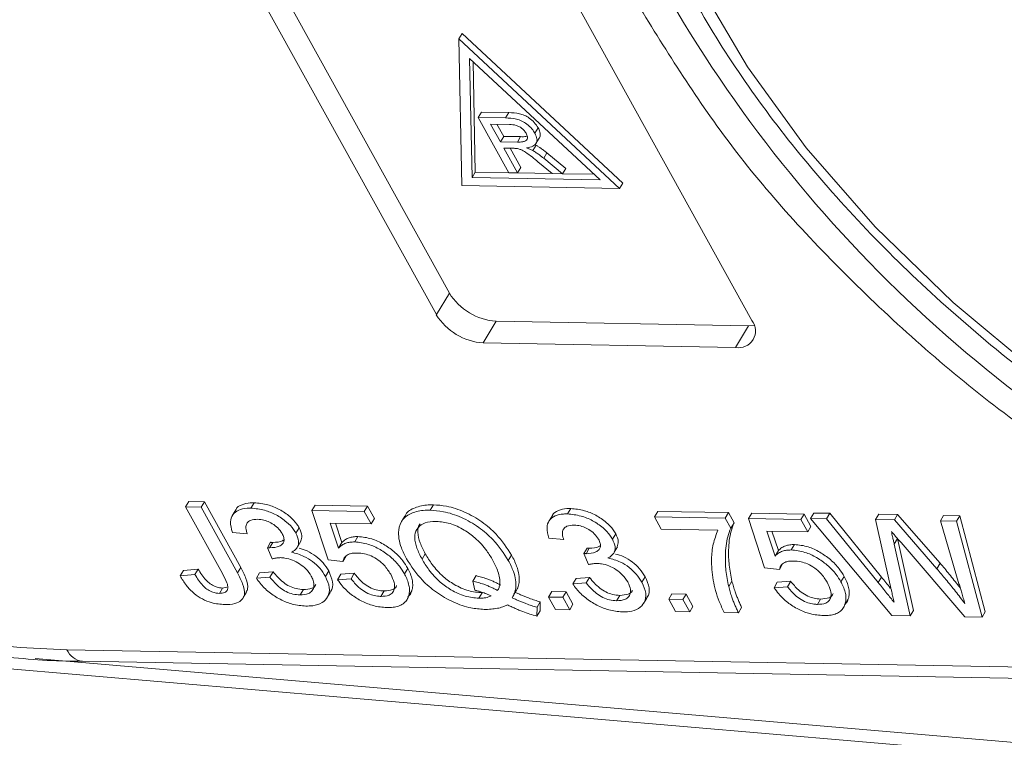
# Model space of a CAD drawing. Header units: millimetres. Extents: x 8853 to 11418, y 45 to 1005.
# Tile 103 of 256: x 9610 to 9632, y 761 to 777. Entities that reach past the tile are written whole.
import ezdxf

# ---------------------------------------------------------------- set-up
doc = ezdxf.new("R2010")
doc.units = ezdxf.units.MM

msp = doc.modelspace()

# ---------------------------------------------------------------- linework, layer by layer
at = {"color": 7, "linetype": 'Continuous', "lineweight": 15}
for p, q in [((9611.427, 785.105), (9619.281, 770.906)), ((9618.99, 770.423), (9611.136, 784.622)), ((9618.189, 784.492), (9626.043, 770.293)), ((9619.491, 776.585), (9619.564, 776.706)), ((9623.157, 773.364), (9619.564, 776.706)), ((9623.085, 773.243), (9619.491, 776.585)), ((9619.491, 776.585), (9619.558, 773.308)), ((9619.733, 776.147), (9622.65, 773.435)), ((9619.788, 773.487), (9619.733, 776.147)), ((9619.861, 773.608), (9619.81, 776.076)), ((9619.925, 774.829), (9619.998, 774.95)), ((9620.61, 774.939), (9619.998, 774.95)), ((9620.537, 774.818), (9620.61, 774.939)), ((9620.608, 773.594), (9619.925, 774.829)), ((9619.925, 774.829), (9620.537, 774.818)), ((9620.203, 774.683), (9620.623, 774.675)), ((9620.422, 774.287), (9620.203, 774.683)), ((9620.495, 774.408), (9620.344, 774.68)), ((9621.194, 774.476), (9621.267, 774.597)), ((9620.422, 774.287), (9620.495, 774.408)), ((9620.8, 774.28), (9620.422, 774.287)), ((9620.872, 774.401), (9620.495, 774.408)), ((9620.872, 774.401), (9620.8, 774.28)), ((9621.217, 774.248), (9621.29, 774.368)), ((9620.704, 774.141), (9620.501, 774.145)), ((9620.807, 773.591), (9620.501, 774.145)), ((9620.88, 773.711), (9620.642, 774.142)), ((9621.147, 774.088), (9621.22, 774.209)), ((9621.389, 773.917), (9621.462, 774.038)), ((9621.882, 773.693), (9621.462, 774.038)), ((9621.581, 773.576), (9621.261, 773.84)), ((9621.389, 773.917), (9621.809, 773.572)), ((9619.788, 773.487), (9619.861, 773.608)), ((9620.608, 773.594), (9619.861, 773.608)), ((9620.608, 773.594), (9620.807, 773.591)), ((9620.807, 773.591), (9620.88, 773.711)), ((9621.581, 773.576), (9620.807, 773.591)), ((9621.809, 773.572), (9621.882, 773.693)), ((9622.65, 773.435), (9619.788, 773.487)), ((9621.809, 773.572), (9621.581, 773.576)), ((9622.516, 773.559), (9621.809, 773.572)), ((9619.558, 773.308), (9623.085, 773.243)), ((9623.157, 773.364), (9623.085, 773.243)), ((9619.281, 770.906), (9618.99, 770.423)), ((9620.327, 770.276), (9620.036, 769.792)), ((9620.327, 770.276), (9625.97, 770.172)), ((9625.97, 770.172), (9625.679, 769.689)), ((9625.97, 770.172), (9626.093, 770.18)), ((9625.679, 769.689), (9620.036, 769.792)), ((9613.457, 766.246), (9613.384, 766.126)), ((9614.206, 764.64), (9613.384, 766.126)), ((9613.384, 766.126), (9613.732, 766.119)), ((9613.457, 766.246), (9613.805, 766.24)), ((9613.805, 766.24), (9613.732, 766.119)), ((9613.732, 766.119), (9614.543, 764.653)), ((9613.805, 766.24), (9614.616, 764.774)), ((9614.919, 766.22), (9614.846, 766.099)), ((9616.281, 766.167), (9616.208, 766.046)), ((9616.281, 766.167), (9617.452, 766.146)), ((9617.452, 766.146), (9617.379, 766.025)), ((9617.452, 766.146), (9617.605, 765.869)), ((9618.923, 766.174), (9618.85, 766.053)), ((9614.508, 766.064), (9614.436, 765.943)), ((9616.568, 764.943), (9616.208, 766.046)), ((9616.208, 766.046), (9617.379, 766.025)), ((9617.379, 766.025), (9617.533, 765.748)), ((9618.286, 765.923), (9618.213, 765.802)), ((9621.583, 765.934), (9621.51, 765.814)), ((9621.993, 766.09), (9621.92, 765.969)), ((9623.937, 766.027), (9623.864, 765.906)), ((9623.864, 765.906), (9625.447, 765.877)), ((9624.018, 765.629), (9623.864, 765.906)), ((9623.937, 766.027), (9625.52, 765.998)), ((9625.52, 765.998), (9625.447, 765.877)), ((9625.52, 765.998), (9625.644, 765.774)), ((9626.038, 765.988), (9625.965, 765.867)), ((9626.038, 765.988), (9627.209, 765.967)), ((9627.209, 765.967), (9627.136, 765.846)), ((9627.209, 765.967), (9627.362, 765.69)), ((9627.427, 765.99), (9627.355, 765.869)), ((9627.427, 765.99), (9627.787, 765.984)), ((9627.787, 765.984), (9627.714, 765.863)), ((9627.787, 765.984), (9628.939, 764.556)), ((9628.881, 765.964), (9628.808, 765.843)), ((9628.881, 765.964), (9629.3, 765.956)), ((9629.3, 765.956), (9629.227, 765.835)), ((9629.3, 765.956), (9630.251, 764.867)), ((9630.328, 765.937), (9630.255, 765.816)), ((9630.328, 765.937), (9630.687, 765.93)), ((9630.687, 765.93), (9630.614, 765.81)), ((9630.687, 765.93), (9631.26, 763.781)), ((9617.533, 765.748), (9616.62, 765.765)), ((9616.62, 765.765), (9616.804, 765.207)), ((9616.734, 765.763), (9616.877, 765.328)), ((9617.605, 765.869), (9617.533, 765.748)), ((9625.447, 765.877), (9625.571, 765.653)), ((9625.644, 765.774), (9625.571, 765.653)), ((9626.325, 764.764), (9625.965, 765.867)), ((9625.965, 765.867), (9627.136, 765.846)), ((9627.136, 765.846), (9627.29, 765.569)), ((9627.362, 765.69), (9627.29, 765.569)), ((9629.171, 763.697), (9627.355, 765.869)), ((9627.355, 765.869), (9627.714, 765.863)), ((9627.714, 765.863), (9628.866, 764.435)), ((9629.136, 764.377), (9628.808, 765.843)), ((9628.808, 765.843), (9629.227, 765.835)), ((9629.227, 765.835), (9630.178, 764.746)), ((9630.672, 764.41), (9630.255, 765.816)), ((9630.255, 765.816), (9630.614, 765.81)), ((9630.614, 765.81), (9631.187, 763.66)), ((9614.762, 765.524), (9614.43, 765.558)), ((9615.925, 765.657), (9615.852, 765.537)), ((9617.237, 765.464), (9617.165, 765.343)), ((9622.999, 765.528), (9622.926, 765.407)), ((9625.284, 765.606), (9624.018, 765.629)), ((9627.29, 765.569), (9626.377, 765.586)), ((9626.377, 765.586), (9626.561, 765.028)), ((9626.491, 765.584), (9626.634, 765.149)), ((9615.286, 765.335), (9615.214, 765.215)), ((9615.334, 765.332), (9615.261, 765.211)), ((9615.89, 765.242), (9615.963, 765.363)), ((9616.877, 765.328), (9616.804, 765.207)), ((9621.836, 765.395), (9621.505, 765.428)), ((9622.964, 765.112), (9623.037, 765.233)), ((9626.994, 765.285), (9626.921, 765.164)), ((9629.296, 765.417), (9629.224, 765.296)), ((9629.224, 765.296), (9629.583, 763.69)), ((9629.296, 765.421), (9629.296, 765.417)), ((9629.296, 765.417), (9629.656, 763.81)), ((9630.805, 763.667), (9629.376, 765.328)), ((9615.319, 764.966), (9615.214, 765.215)), ((9616.973, 765.03), (9616.9, 764.909)), ((9618.67, 764.959), (9618.743, 765.08)), ((9620.598, 764.929), (9620.671, 765.049)), ((9622.361, 765.206), (9622.288, 765.085)), ((9622.393, 764.836), (9622.288, 765.085)), ((9622.408, 765.202), (9622.335, 765.081)), ((9626.634, 765.149), (9626.561, 765.028)), ((9616.9, 764.909), (9616.568, 764.943)), ((9626.73, 764.851), (9626.657, 764.73)), ((9630.251, 764.867), (9630.178, 764.746)), ((9613.337, 764.707), (9613.264, 764.586)), ((9613.264, 764.586), (9613.594, 764.614)), ((9613.337, 764.707), (9613.666, 764.734)), ((9613.666, 764.734), (9613.594, 764.614)), ((9614.616, 764.774), (9614.543, 764.653)), ((9615.038, 764.654), (9614.966, 764.534)), ((9615.038, 764.654), (9615.34, 764.676)), ((9615.34, 764.676), (9615.267, 764.555)), ((9616.583, 764.694), (9616.51, 764.573)), ((9616.854, 764.621), (9616.782, 764.5)), ((9616.854, 764.621), (9617.156, 764.643)), ((9617.156, 764.643), (9617.083, 764.522)), ((9618.349, 764.751), (9618.276, 764.631)), ((9619.807, 764.469), (9619.88, 764.59)), ((9623.657, 764.564), (9623.584, 764.443)), ((9626.657, 764.73), (9626.325, 764.764)), ((9628.106, 764.572), (9628.033, 764.452)), ((9614.966, 764.534), (9615.267, 764.555)), ((9616.782, 764.5), (9617.083, 764.522)), ((9619.807, 764.469), (9619.847, 764.264)), ((9622.113, 764.525), (9622.04, 764.404)), ((9622.04, 764.404), (9622.341, 764.426)), ((9622.113, 764.525), (9622.414, 764.547)), ((9622.414, 764.547), (9622.341, 764.426)), ((9625.598, 764.466), (9625.525, 764.345)), ((9626.611, 764.442), (9626.538, 764.321)), ((9626.611, 764.442), (9626.912, 764.464)), ((9626.912, 764.464), (9626.84, 764.343)), ((9628.939, 764.556), (9628.866, 764.435)), ((9614.212, 764.313), (9614.139, 764.192)), ((9614.212, 764.313), (9614.303, 764.329)), ((9614.674, 764.098), (9614.747, 764.219)), ((9616.017, 764.28), (9615.944, 764.159)), ((9616.544, 764.095), (9616.617, 764.215)), ((9617.823, 764.247), (9617.75, 764.126)), ((9618.44, 764.248), (9618.367, 764.128)), ((9619.939, 764.086), (9620.012, 764.207)), ((9620.711, 764.144), (9620.784, 764.264)), ((9621.573, 764.233), (9621.5, 764.112)), ((9621.573, 764.233), (9621.889, 764.227)), ((9621.889, 764.227), (9621.817, 764.106)), ((9621.889, 764.227), (9622.043, 763.95)), ((9623.091, 764.15), (9623.018, 764.029)), ((9624.255, 764.184), (9624.183, 764.063)), ((9624.255, 764.184), (9624.572, 764.178)), ((9624.572, 764.178), (9624.499, 764.057)), ((9624.572, 764.178), (9624.725, 763.901)), ((9626.538, 764.321), (9626.84, 764.343)), ((9618.287, 763.995), (9618.296, 764.01)), ((9621.312, 764.003), (9621.24, 763.882)), ((9621.312, 764.003), (9621.308, 763.807)), ((9621.5, 764.112), (9621.817, 764.106)), ((9621.653, 763.835), (9621.5, 764.112)), ((9621.817, 764.106), (9621.97, 763.829)), ((9621.97, 763.829), (9622.043, 763.95)), ((9623.618, 763.965), (9623.691, 764.086)), ((9624.183, 764.063), (9624.499, 764.057)), ((9624.336, 763.786), (9624.183, 764.063)), ((9624.499, 764.057), (9624.652, 763.78)), ((9627.579, 764.068), (9627.507, 763.947)), ((9628.197, 764.069), (9628.124, 763.949)), ((9621.24, 763.882), (9621.235, 763.686)), ((9621.308, 763.807), (9621.235, 763.686)), ((9621.97, 763.829), (9621.653, 763.835)), ((9624.652, 763.78), (9624.336, 763.786)), ((9624.652, 763.78), (9624.725, 763.901)), ((9625.74, 763.76), (9625.424, 763.766)), ((9625.813, 763.881), (9625.74, 763.76)), ((9628.043, 763.816), (9628.053, 763.831)), ((9629.583, 763.69), (9629.171, 763.697)), ((9629.583, 763.69), (9629.656, 763.81)), ((9631.26, 763.781), (9631.187, 763.66)), ((9631.187, 763.66), (9630.805, 763.667)), ((9603.439, 763.026), (9632.527, 760.529)), ((9639.602, 762.406), (9610.732, 762.935)), ((9632.884, 760.776), (9610.026, 762.738)), ((9611.08, 762.676), (9639.616, 762.152))]:
    msp.add_line(p, q, dxfattribs=at)
at = {"color": 7, "linetype": 'Continuous', "lineweight": 15, "flags": 128}
msp.add_lwpolyline([(9632.792, 791.834), (9630.85, 791.646), (9629.078, 791.236), (9627.501, 790.611), (9626.145, 789.78), (9625.03, 788.756), (9624.172, 787.554), (9623.584, 786.193), (9623.277, 784.693), (9623.253, 783.077), (9623.513, 781.37), (9624.055, 779.596), (9624.868, 777.784), (9625.942, 775.96), (9627.259, 774.153), (9628.8, 772.389), (9630.542, 770.695), (9632.457, 769.097)], dxfattribs=at)
at = {"color": 7, "linetype": 'Continuous', "lineweight": 15}
for centre, radius, start, end in [((9650.337, 792.663), 30.225, 205.6723, 241.6098), ((9620.412, 771.601), 1.328, 211.5519, 266.3409), ((9620.121, 771.117), 1.328, 211.5519, 266.3409), ((9625.746, 770.06), 0.377, 259.7431, 38.1605), ((9611.135, 763.113), 0.441, 203.7811, 262.7995)]:
    msp.add_arc(centre, radius, start, end, dxfattribs=at)
for points, knots in [([(9623.93, 788.792), (9623.876, 788.716), (9623.54, 788.244), (9623.151, 787.236), (9622.786, 785.79), (9622.689, 784.234), (9622.834, 782.6), (9623.231, 780.9), (9623.872, 779.156), (9624.751, 777.391), (9625.856, 775.631), (9627.17, 773.897), (9628.675, 772.212), (9630.353, 770.597), (9632.18, 769.071), (9634.135, 767.652), (9636.193, 766.357), (9638.328, 765.204), (9640.514, 764.205), (9642.724, 763.374), (9644.931, 762.721), (9647.108, 762.259), (9648.996, 762.011), (9650.126, 761.968), (9650.578, 761.951)], [0, 0, 0, 0, 0.008906, 0.055402, 0.101891, 0.148673, 0.19594, 0.243692, 0.291801, 0.340107, 0.388486, 0.436852, 0.485177, 0.533459, 0.581703, 0.629921, 0.678125, 0.72633, 0.774547, 0.82279, 0.871074, 0.919413, 0.967818, 1, 1, 1, 1]), ([(9635.298, 765.796), (9634.145, 766.526), (9631.688, 768.082), (9628.41, 770.941), (9625.502, 774.103), (9624.153, 776.287), (9623.485, 777.368)], [0, 0, 0, 0, 0.228915, 0.487687, 0.746459, 1, 1, 1, 1]), ([(9621.267, 774.597), (9621.24, 774.639), (9621.189, 774.717), (9621.076, 774.814), (9620.96, 774.882), (9620.799, 774.932), (9620.688, 774.936), (9620.61, 774.939)], [0, 0, 0, 0, 0.205141, 0.383084, 0.526621, 0.670195, 1, 1, 1, 1]), ([(9620.537, 774.818), (9620.616, 774.815), (9620.732, 774.811), (9620.902, 774.756), (9621.024, 774.678), (9621.128, 774.581), (9621.173, 774.509), (9621.194, 774.476)], [0, 0, 0, 0, 0.336384, 0.490534, 0.645438, 0.837553, 1, 1, 1, 1]), ([(9620.623, 774.675), (9620.673, 774.672), (9620.746, 774.667), (9620.851, 774.623), (9620.919, 774.575), (9620.969, 774.524), (9620.989, 774.49), (9620.998, 774.476)], [0, 0, 0, 0, 0.363897, 0.534205, 0.704468, 0.879693, 1, 1, 1, 1]), ([(9620.998, 774.476), (9621.009, 774.449), (9621.03, 774.401), (9621.023, 774.341), (9620.987, 774.301), (9620.908, 774.281), (9620.841, 774.28), (9620.8, 774.28)], [0, 0, 0, 0, 0.210178, 0.371226, 0.533565, 0.714898, 1, 1, 1, 1]), ([(9621.194, 774.476), (9621.213, 774.434), (9621.248, 774.358), (9621.234, 774.262), (9621.171, 774.19), (9621.082, 774.162), (9621.018, 774.153), (9621.004, 774.151)], [0, 0, 0, 0, 0.243042, 0.443531, 0.644482, 0.917379, 1, 1, 1, 1]), ([(9621.289, 774.369), (9621.29, 774.37), (9621.312, 774.39), (9621.316, 774.455), (9621.3, 774.533), (9621.275, 774.582), (9621.267, 774.597)], [0, 0, 0, 0, 0.024011, 0.421753, 0.827878, 1, 1, 1, 1]), ([(9621.018, 774.415), (9621.01, 774.412), (9620.969, 774.398), (9620.915, 774.4), (9620.872, 774.401)], [0, 0, 0, 0, 0.202159, 1, 1, 1, 1]), ([(9620.806, 774.133), (9620.801, 774.134), (9620.792, 774.136), (9620.779, 774.137), (9620.767, 774.138), (9620.75, 774.139), (9620.729, 774.14), (9620.712, 774.141), (9620.704, 774.141)], [0, 0, 0, 0, 0.125153, 0.250477, 0.375646, 0.500866, 0.750267, 1, 1, 1, 1]), ([(9621.261, 773.84), (9621.217, 773.876), (9621.127, 773.949), (9621.003, 774.044), (9620.89, 774.11), (9620.83, 774.127), (9620.806, 774.133)], [0, 0, 0, 0, 0.311481, 0.638477, 0.856708, 1, 1, 1, 1]), ([(9621.004, 774.151), (9621.016, 774.147), (9621.04, 774.138), (9621.076, 774.123), (9621.112, 774.107), (9621.135, 774.094), (9621.147, 774.088)], [0, 0, 0, 0, 0.250484, 0.501049, 0.749483, 1, 1, 1, 1]), ([(9621.147, 774.088), (9621.16, 774.081), (9621.184, 774.066), (9621.221, 774.043), (9621.257, 774.019), (9621.297, 773.99), (9621.341, 773.956), (9621.373, 773.93), (9621.389, 773.917)], [0, 0, 0, 0, 0.144665, 0.289487, 0.4342, 0.579222, 0.789354, 1, 1, 1, 1]), ([(9621.462, 774.038), (9621.451, 774.047), (9621.429, 774.065), (9621.395, 774.091), (9621.361, 774.117), (9621.321, 774.146), (9621.274, 774.177), (9621.238, 774.198), (9621.22, 774.209)], [0, 0, 0, 0, 0.144666, 0.289383, 0.43408, 0.579022, 0.78896, 1, 1, 1, 1]), ([(9614.51, 766.063), (9614.511, 766.066), (9614.528, 766.121), (9614.638, 766.182), (9614.788, 766.219), (9614.889, 766.22), (9614.919, 766.22)], [0, 0, 0, 0, 0.019854, 0.440337, 0.836192, 1, 1, 1, 1]), ([(9614.919, 766.22), (9615.019, 766.21), (9615.2, 766.192), (9615.484, 766.078), (9615.711, 765.923), (9615.855, 765.773), (9615.907, 765.686), (9615.925, 765.657)], [0, 0, 0, 0, 0.272752, 0.493599, 0.716338, 0.90619, 1, 1, 1, 1]), ([(9618.295, 765.919), (9618.299, 765.932), (9618.33, 766.022), (9618.508, 766.118), (9618.733, 766.173), (9618.884, 766.173), (9618.923, 766.174)], [0, 0, 0, 0, 0.066792, 0.465667, 0.864336, 1, 1, 1, 1]), ([(9618.923, 766.174), (9619.02, 766.167), (9619.242, 766.151), (9619.626, 766.025), (9620.014, 765.804), (9620.398, 765.471), (9620.568, 765.209), (9620.671, 765.049)], [0, 0, 0, 0, 0.149201, 0.339719, 0.531658, 0.715646, 1, 1, 1, 1]), ([(9614.43, 765.558), (9614.409, 765.639), (9614.37, 765.785), (9614.426, 765.959), (9614.559, 766.064), (9614.716, 766.098), (9614.816, 766.099), (9614.846, 766.099)], [0, 0, 0, 0, 0.270658, 0.489263, 0.708369, 0.914642, 1, 1, 1, 1]), ([(9614.846, 766.099), (9614.946, 766.089), (9615.127, 766.071), (9615.411, 765.957), (9615.638, 765.802), (9615.782, 765.652), (9615.835, 765.565), (9615.852, 765.537)], [0, 0, 0, 0, 0.272752, 0.493599, 0.716338, 0.90619, 1, 1, 1, 1]), ([(9618.322, 764.965), (9618.281, 765.047), (9618.169, 765.271), (9618.12, 765.583), (9618.215, 765.85), (9618.428, 766.001), (9618.661, 766.052), (9618.812, 766.053), (9618.85, 766.053)], [0, 0, 0, 0, 0.148072, 0.401988, 0.580808, 0.75998, 0.939061, 1, 1, 1, 1]), ([(9618.85, 766.053), (9618.947, 766.046), (9619.17, 766.03), (9619.553, 765.904), (9619.941, 765.683), (9620.325, 765.35), (9620.495, 765.088), (9620.598, 764.929)], [0, 0, 0, 0, 0.149201, 0.339719, 0.531658, 0.715646, 1, 1, 1, 1]), ([(9621.505, 765.428), (9621.483, 765.509), (9621.444, 765.655), (9621.5, 765.829), (9621.634, 765.934), (9621.79, 765.968), (9621.891, 765.969), (9621.92, 765.969)], [0, 0, 0, 0, 0.270658, 0.489263, 0.708369, 0.914642, 1, 1, 1, 1]), ([(9621.585, 765.933), (9621.585, 765.936), (9621.603, 765.991), (9621.712, 766.052), (9621.862, 766.09), (9621.963, 766.09), (9621.993, 766.09)], [0, 0, 0, 0, 0.019854, 0.440337, 0.836192, 1, 1, 1, 1]), ([(9621.92, 765.969), (9622.02, 765.959), (9622.201, 765.941), (9622.486, 765.827), (9622.712, 765.672), (9622.856, 765.522), (9622.909, 765.436), (9622.926, 765.407)], [0, 0, 0, 0, 0.272752, 0.493599, 0.716338, 0.90619, 1, 1, 1, 1]), ([(9621.993, 766.09), (9622.093, 766.08), (9622.274, 766.062), (9622.558, 765.948), (9622.785, 765.793), (9622.929, 765.643), (9622.982, 765.556), (9622.999, 765.528)], [0, 0, 0, 0, 0.2727519, 0.4935991, 0.716338, 0.90619, 1, 1, 1, 1]), ([(9614.994, 765.849), (9614.937, 765.846), (9614.84, 765.839), (9614.756, 765.773), (9614.723, 765.677), (9614.74, 765.588), (9614.76, 765.532), (9614.762, 765.524)], [0, 0, 0, 0, 0.285919, 0.484989, 0.684325, 0.959069, 1, 1, 1, 1]), ([(9615.54, 765.533), (9615.512, 765.576), (9615.459, 765.656), (9615.33, 765.751), (9615.197, 765.816), (9615.084, 765.845), (9615.018, 765.848), (9614.994, 765.849)], [0, 0, 0, 0, 0.248767, 0.472673, 0.663516, 0.875579, 1, 1, 1, 1]), ([(9618.67, 764.959), (9618.628, 765.042), (9618.544, 765.207), (9618.49, 765.441), (9618.538, 765.633), (9618.679, 765.762), (9618.851, 765.803), (9618.962, 765.803), (9618.989, 765.803)], [0, 0, 0, 0, 0.199014, 0.399339, 0.580729, 0.762132, 0.942113, 1, 1, 1, 1]), ([(9618.743, 765.08), (9618.7, 765.163), (9618.614, 765.329), (9618.57, 765.557), (9618.58, 765.703), (9618.627, 765.745), (9618.628, 765.745)], [0, 0, 0, 0, 0.3418842, 0.6860192, 0.997627, 1, 1, 1, 1]), ([(9618.989, 765.803), (9619.09, 765.793), (9619.292, 765.772), (9619.604, 765.628), (9619.893, 765.414), (9620.107, 765.174), (9620.21, 765.002), (9620.251, 764.932)], [0, 0, 0, 0, 0.203222, 0.407586, 0.580719, 0.828764, 1, 1, 1, 1]), ([(9622.068, 765.72), (9622.011, 765.716), (9621.914, 765.709), (9621.83, 765.643), (9621.797, 765.548), (9621.814, 765.458), (9621.834, 765.402), (9621.836, 765.395)], [0, 0, 0, 0, 0.285919, 0.484989, 0.684325, 0.959069, 1, 1, 1, 1]), ([(9622.615, 765.404), (9622.587, 765.446), (9622.534, 765.526), (9622.404, 765.622), (9622.272, 765.687), (9622.158, 765.715), (9622.092, 765.718), (9622.068, 765.72)], [0, 0, 0, 0, 0.248767, 0.472673, 0.663516, 0.875579, 1, 1, 1, 1]), ([(9625.644, 765.774), (9625.62, 765.711), (9625.548, 765.521), (9625.517, 765.2), (9625.525, 764.825), (9625.573, 764.586), (9625.598, 764.466)], [0, 0, 0, 0, 0.165203, 0.496137, 0.746721, 1, 1, 1, 1]), ([(9615.261, 765.211), (9615.339, 765.217), (9615.456, 765.227), (9615.555, 765.293), (9615.59, 765.36), (9615.585, 765.442), (9615.556, 765.502), (9615.54, 765.533)], [0, 0, 0, 0, 0.36756, 0.550992, 0.695411, 0.839595, 1, 1, 1, 1]), ([(9615.852, 765.537), (9615.878, 765.476), (9615.928, 765.359), (9615.893, 765.22), (9615.818, 765.149), (9615.765, 765.121), (9615.752, 765.114)], [0, 0, 0, 0, 0.328269, 0.636143, 0.9088, 1, 1, 1, 1]), ([(9615.925, 765.657), (9615.952, 765.596), (9616.001, 765.487), (9615.971, 765.402), (9615.957, 765.365)], [0, 0, 0, 0, 0.559769, 1, 1, 1, 1]), ([(9616.877, 765.328), (9616.889, 765.34), (9616.913, 765.364), (9616.953, 765.394), (9616.996, 765.418), (9617.052, 765.441), (9617.13, 765.461), (9617.201, 765.463), (9617.237, 765.464)], [0, 0, 0, 0, 0.1473637, 0.2953519, 0.4185536, 0.5425511, 0.7679639, 1, 1, 1, 1]), ([(9617.237, 765.464), (9617.339, 765.454), (9617.524, 765.434), (9617.809, 765.299), (9618.053, 765.13), (9618.236, 764.938), (9618.315, 764.808), (9618.349, 764.751)], [0, 0, 0, 0, 0.238357, 0.435095, 0.63094, 0.839011, 1, 1, 1, 1]), ([(9622.999, 765.528), (9623.026, 765.466), (9623.076, 765.357), (9623.045, 765.273), (9623.031, 765.236)], [0, 0, 0, 0, 0.559769, 1, 1, 1, 1]), ([(9625.424, 763.766), (9625.385, 763.848), (9625.268, 764.095), (9625.164, 764.5), (9625.128, 764.928), (9625.166, 765.302), (9625.244, 765.504), (9625.284, 765.606)], [0, 0, 0, 0, 0.12089, 0.363049, 0.611426, 0.804202, 1, 1, 1, 1]), ([(9625.571, 765.653), (9625.547, 765.59), (9625.476, 765.4), (9625.445, 765.079), (9625.452, 764.705), (9625.501, 764.466), (9625.525, 764.345)], [0, 0, 0, 0, 0.165203, 0.496137, 0.746721, 1, 1, 1, 1]), ([(9629.376, 765.328), (9629.358, 765.349), (9629.322, 765.39), (9629.268, 765.453), (9629.223, 765.505), (9629.187, 765.547), (9629.169, 765.567), (9629.161, 765.578)], [0, 0, 0, 0, 0.249998, 0.499996, 0.75, 0.874999, 1, 1, 1, 1]), ([(9629.161, 765.578), (9629.165, 765.558), (9629.174, 765.519), (9629.189, 765.452), (9629.205, 765.378), (9629.218, 765.324), (9629.224, 765.296)], [0, 0, 0, 0, 0.209513, 0.419031, 0.709515, 1, 1, 1, 1]), ([(9615.286, 765.335), (9615.29, 765.335), (9615.298, 765.334), (9615.31, 765.333), (9615.322, 765.332), (9615.33, 765.332), (9615.334, 765.332)], [0, 0, 0, 0, 0.250087, 0.500185, 0.75003, 1, 1, 1, 1]), ([(9615.334, 765.332), (9615.415, 765.335), (9615.513, 765.34), (9615.572, 765.384), (9615.582, 765.392)], [0, 0, 0, 0, 0.827999, 1, 1, 1, 1]), ([(9616.804, 765.207), (9616.816, 765.219), (9616.84, 765.243), (9616.88, 765.273), (9616.923, 765.297), (9616.979, 765.32), (9617.057, 765.34), (9617.129, 765.342), (9617.165, 765.343)], [0, 0, 0, 0, 0.1473637, 0.2953519, 0.4185536, 0.5425511, 0.7679639, 1, 1, 1, 1]), ([(9617.165, 765.343), (9617.266, 765.333), (9617.451, 765.314), (9617.737, 765.178), (9617.98, 765.009), (9618.163, 764.817), (9618.242, 764.687), (9618.276, 764.631)], [0, 0, 0, 0, 0.238357, 0.435095, 0.63094, 0.839011, 1, 1, 1, 1]), ([(9622.335, 765.081), (9622.413, 765.087), (9622.53, 765.097), (9622.629, 765.164), (9622.665, 765.231), (9622.659, 765.313), (9622.63, 765.372), (9622.615, 765.404)], [0, 0, 0, 0, 0.36756, 0.550992, 0.695411, 0.839595, 1, 1, 1, 1]), ([(9622.408, 765.202), (9622.489, 765.205), (9622.588, 765.21), (9622.646, 765.255), (9622.657, 765.262)], [0, 0, 0, 0, 0.827999, 1, 1, 1, 1]), ([(9622.926, 765.407), (9622.952, 765.346), (9623.002, 765.229), (9622.967, 765.09), (9622.892, 765.019), (9622.839, 764.992), (9622.826, 764.985)], [0, 0, 0, 0, 0.328269, 0.636143, 0.9088, 1, 1, 1, 1]), ([(9626.634, 765.149), (9626.646, 765.161), (9626.67, 765.185), (9626.71, 765.215), (9626.753, 765.239), (9626.809, 765.262), (9626.887, 765.282), (9626.958, 765.284), (9626.994, 765.285)], [0, 0, 0, 0, 0.1473637, 0.2953519, 0.4185536, 0.5425511, 0.7679639, 1, 1, 1, 1]), ([(9626.994, 765.285), (9627.096, 765.275), (9627.281, 765.256), (9627.566, 765.12), (9627.809, 764.951), (9627.993, 764.759), (9628.071, 764.629), (9628.106, 764.572)], [0, 0, 0, 0, 0.238357, 0.435095, 0.63094, 0.839011, 1, 1, 1, 1]), ([(9615.214, 765.215), (9615.218, 765.214), (9615.225, 765.213), (9615.237, 765.212), (9615.249, 765.211), (9615.257, 765.211), (9615.261, 765.211)], [0, 0, 0, 0, 0.250087, 0.500185, 0.75003, 1, 1, 1, 1]), ([(9615.752, 765.114), (9615.846, 765.089), (9616.009, 765.045), (9616.229, 764.907), (9616.4, 764.75), (9616.472, 764.634), (9616.51, 764.573)], [0, 0, 0, 0, 0.302387, 0.525374, 0.748493, 1, 1, 1, 1]), ([(9615.921, 765.203), (9615.982, 765.186), (9616.112, 765.149), (9616.302, 765.027), (9616.473, 764.871), (9616.545, 764.755), (9616.583, 764.694)], [0, 0, 0, 0, 0.22151, 0.470349, 0.719334, 1, 1, 1, 1]), ([(9617.215, 765.096), (9617.185, 765.095), (9617.125, 765.094), (9617.05, 765.079), (9616.991, 765.051), (9616.948, 765.013), (9616.915, 764.967), (9616.905, 764.929), (9616.9, 764.909)], [0, 0, 0, 0, 0.181774, 0.36703, 0.518513, 0.675027, 0.835287, 1, 1, 1, 1]), ([(9617.969, 764.62), (9617.925, 764.689), (9617.855, 764.802), (9617.693, 764.944), (9617.538, 765.034), (9617.371, 765.086), (9617.27, 765.092), (9617.215, 765.096)], [0, 0, 0, 0, 0.284133, 0.463731, 0.644535, 0.805022, 1, 1, 1, 1]), ([(9620.012, 764.207), (9619.912, 764.216), (9619.711, 764.235), (9619.399, 764.377), (9619.113, 764.582), (9618.896, 764.824), (9618.791, 765), (9618.743, 765.08)], [0, 0, 0, 0, 0.20131, 0.404755, 0.576193, 0.805812, 1, 1, 1, 1]), ([(9620.671, 765.049), (9620.692, 765.008), (9620.736, 764.926), (9620.796, 764.78), (9620.841, 764.613), (9620.846, 764.451), (9620.814, 764.317), (9620.774, 764.25), (9620.754, 764.216)], [0, 0, 0, 0, 0.132684, 0.266041, 0.474214, 0.688935, 0.842827, 1, 1, 1, 1]), ([(9622.288, 765.085), (9622.292, 765.084), (9622.3, 765.084), (9622.312, 765.082), (9622.323, 765.082), (9622.331, 765.081), (9622.335, 765.081)], [0, 0, 0, 0, 0.250087, 0.500185, 0.75003, 1, 1, 1, 1]), ([(9622.361, 765.206), (9622.365, 765.205), (9622.373, 765.204), (9622.384, 765.203), (9622.396, 765.202), (9622.404, 765.202), (9622.408, 765.202)], [0, 0, 0, 0, 0.250087, 0.500185, 0.75003, 1, 1, 1, 1]), ([(9622.995, 765.073), (9623.056, 765.056), (9623.187, 765.02), (9623.376, 764.897), (9623.547, 764.741), (9623.619, 764.625), (9623.657, 764.564)], [0, 0, 0, 0, 0.22151, 0.470349, 0.719334, 1, 1, 1, 1]), ([(9626.561, 765.028), (9626.573, 765.04), (9626.597, 765.064), (9626.637, 765.094), (9626.68, 765.118), (9626.736, 765.141), (9626.814, 765.161), (9626.885, 765.163), (9626.921, 765.164)], [0, 0, 0, 0, 0.1473637, 0.2953519, 0.4185536, 0.5425511, 0.7679639, 1, 1, 1, 1]), ([(9626.921, 765.164), (9627.023, 765.154), (9627.208, 765.135), (9627.494, 764.999), (9627.737, 764.83), (9627.92, 764.638), (9627.999, 764.508), (9628.033, 764.452)], [0, 0, 0, 0, 0.238357, 0.435095, 0.63094, 0.839011, 1, 1, 1, 1]), ([(9615.507, 764.992), (9615.496, 764.991), (9615.472, 764.991), (9615.439, 764.989), (9615.408, 764.984), (9615.377, 764.979), (9615.348, 764.973), (9615.328, 764.968), (9615.319, 764.966)], [0, 0, 0, 0, 0.169524, 0.339551, 0.504185, 0.669008, 0.834436, 1, 1, 1, 1]), ([(9616.193, 764.581), (9616.157, 764.636), (9616.092, 764.734), (9615.936, 764.857), (9615.773, 764.943), (9615.624, 764.985), (9615.54, 764.99), (9615.507, 764.992)], [0, 0, 0, 0, 0.254178, 0.457835, 0.661032, 0.868746, 1, 1, 1, 1]), ([(9620.058, 763.837), (9619.96, 763.844), (9619.741, 763.86), (9619.363, 763.988), (9618.985, 764.206), (9618.6, 764.538), (9618.428, 764.802), (9618.322, 764.965)], [0, 0, 0, 0, 0.150098, 0.337156, 0.525352, 0.708308, 1, 1, 1, 1]), ([(9619.939, 764.086), (9619.839, 764.095), (9619.638, 764.114), (9619.326, 764.257), (9619.041, 764.461), (9618.823, 764.704), (9618.718, 764.879), (9618.67, 764.959)], [0, 0, 0, 0, 0.20131, 0.404755, 0.576193, 0.805812, 1, 1, 1, 1]), ([(9620.251, 764.932), (9620.273, 764.891), (9620.317, 764.808), (9620.371, 764.676), (9620.41, 764.536), (9620.414, 764.415), (9620.394, 764.321), (9620.37, 764.278), (9620.358, 764.256)], [0, 0, 0, 0, 0.166848, 0.334564, 0.540524, 0.752508, 0.875078, 1, 1, 1, 1]), ([(9620.598, 764.929), (9620.62, 764.887), (9620.663, 764.805), (9620.723, 764.659), (9620.768, 764.492), (9620.773, 764.33), (9620.741, 764.197), (9620.701, 764.129), (9620.681, 764.095)], [0, 0, 0, 0, 0.1326843, 0.2660412, 0.4742143, 0.6889345, 0.8428267, 1, 1, 1, 1]), ([(9622.582, 764.862), (9622.57, 764.862), (9622.547, 764.862), (9622.514, 764.859), (9622.482, 764.855), (9622.452, 764.85), (9622.422, 764.843), (9622.403, 764.838), (9622.393, 764.836)], [0, 0, 0, 0, 0.169524, 0.339551, 0.504185, 0.669008, 0.834436, 1, 1, 1, 1]), ([(9623.267, 764.451), (9623.231, 764.506), (9623.167, 764.604), (9623.01, 764.727), (9622.847, 764.814), (9622.698, 764.856), (9622.614, 764.86), (9622.582, 764.862)], [0, 0, 0, 0, 0.254178, 0.457835, 0.661032, 0.868746, 1, 1, 1, 1]), ([(9622.826, 764.985), (9622.92, 764.959), (9623.083, 764.915), (9623.303, 764.777), (9623.474, 764.62), (9623.546, 764.505), (9623.584, 764.443)], [0, 0, 0, 0, 0.302387, 0.525374, 0.748493, 1, 1, 1, 1]), ([(9626.972, 764.917), (9626.942, 764.916), (9626.882, 764.915), (9626.806, 764.9), (9626.748, 764.872), (9626.705, 764.834), (9626.672, 764.788), (9626.662, 764.75), (9626.657, 764.73)], [0, 0, 0, 0, 0.1817742, 0.3670305, 0.5185126, 0.6750267, 0.8352872, 1, 1, 1, 1]), ([(9627.725, 764.441), (9627.682, 764.51), (9627.611, 764.623), (9627.45, 764.765), (9627.295, 764.855), (9627.128, 764.907), (9627.027, 764.913), (9626.972, 764.917)], [0, 0, 0, 0, 0.284133, 0.463731, 0.644535, 0.805022, 1, 1, 1, 1]), ([(9630.251, 764.867), (9630.318, 764.787), (9630.423, 764.662), (9630.56, 764.492), (9630.643, 764.388), (9630.689, 764.33), (9630.7, 764.316)], [0, 0, 0, 0, 0.438661, 0.681971, 0.925312, 1, 1, 1, 1]), ([(9614.263, 763.943), (9614.164, 763.951), (9614.002, 763.964), (9613.758, 764.061), (9613.558, 764.196), (9613.385, 764.379), (9613.306, 764.514), (9613.264, 764.586)], [0, 0, 0, 0, 0.257051, 0.4188059, 0.5813296, 0.7801411, 1, 1, 1, 1]), ([(9613.594, 764.614), (9613.646, 764.53), (9613.716, 764.416), (9613.858, 764.284), (9613.966, 764.225), (9614.063, 764.197), (9614.116, 764.194), (9614.139, 764.192)], [0, 0, 0, 0, 0.4413221, 0.5983481, 0.7568563, 0.895495, 1, 1, 1, 1]), ([(9613.666, 764.734), (9613.718, 764.651), (9613.789, 764.537), (9613.931, 764.405), (9614.039, 764.346), (9614.136, 764.318), (9614.189, 764.315), (9614.212, 764.313)], [0, 0, 0, 0, 0.4413221, 0.5983481, 0.7568563, 0.895495, 1, 1, 1, 1]), ([(9614.139, 764.192), (9614.182, 764.196), (9614.256, 764.201), (9614.316, 764.255), (9614.339, 764.328), (9614.303, 764.461), (9614.245, 764.568), (9614.206, 764.64)], [0, 0, 0, 0, 0.19306, 0.330934, 0.468862, 0.645656, 1, 1, 1, 1]), ([(9614.543, 764.653), (9614.586, 764.57), (9614.673, 764.405), (9614.721, 764.19), (9614.655, 764.05), (9614.524, 763.967), (9614.38, 763.944), (9614.281, 763.943), (9614.263, 763.943)], [0, 0, 0, 0, 0.230985, 0.464973, 0.609952, 0.754605, 0.955682, 1, 1, 1, 1]), ([(9614.616, 764.774), (9614.658, 764.692), (9614.743, 764.527), (9614.798, 764.326), (9614.752, 764.246), (9614.739, 764.224)], [0, 0, 0, 0, 0.418827, 0.8431, 1, 1, 1, 1]), ([(9615.34, 764.676), (9615.409, 764.594), (9615.512, 764.473), (9615.706, 764.348), (9615.865, 764.291), (9615.964, 764.284), (9616.017, 764.28)], [0, 0, 0, 0, 0.404921, 0.593605, 0.78306, 1, 1, 1, 1]), ([(9615.944, 764.159), (9616.011, 764.163), (9616.126, 764.171), (9616.224, 764.251), (9616.262, 764.353), (9616.248, 764.469), (9616.209, 764.548), (9616.193, 764.581)], [0, 0, 0, 0, 0.269591, 0.459441, 0.648883, 0.856246, 1, 1, 1, 1]), ([(9616.51, 764.573), (9616.548, 764.489), (9616.622, 764.321), (9616.577, 764.117), (9616.445, 763.974), (9616.262, 763.913), (9616.123, 763.911), (9616.071, 763.91)], [0, 0, 0, 0, 0.228572, 0.459007, 0.660095, 0.870765, 1, 1, 1, 1]), ([(9616.583, 764.694), (9616.619, 764.611), (9616.69, 764.445), (9616.674, 764.281), (9616.618, 764.226), (9616.612, 764.219)], [0, 0, 0, 0, 0.4665346, 0.9368698, 1, 1, 1, 1]), ([(9617.156, 764.643), (9617.207, 764.578), (9617.291, 764.472), (9617.457, 764.348), (9617.606, 764.279), (9617.73, 764.251), (9617.797, 764.248), (9617.823, 764.247)], [0, 0, 0, 0, 0.323008, 0.519347, 0.717293, 0.893001, 1, 1, 1, 1]), ([(9617.75, 764.126), (9617.817, 764.13), (9617.929, 764.137), (9618.025, 764.214), (9618.061, 764.313), (9618.051, 764.45), (9617.999, 764.558), (9617.969, 764.62)], [0, 0, 0, 0, 0.242689, 0.406584, 0.570206, 0.750946, 1, 1, 1, 1]), ([(9618.367, 764.128), (9618.376, 764.161), (9618.393, 764.228), (9618.387, 764.342), (9618.355, 764.464), (9618.313, 764.561), (9618.283, 764.617), (9618.276, 764.631)], [0, 0, 0, 0, 0.228036, 0.461347, 0.689746, 0.923403, 1, 1, 1, 1]), ([(9618.349, 764.751), (9618.37, 764.71), (9618.413, 764.627), (9618.451, 764.505), (9618.466, 764.388), (9618.457, 764.304), (9618.443, 764.259), (9618.44, 764.248)], [0, 0, 0, 0, 0.227831, 0.459278, 0.687764, 0.922664, 1, 1, 1, 1]), ([(9620.431, 764.377), (9620.405, 764.391), (9620.355, 764.419), (9620.277, 764.455), (9620.199, 764.489), (9620.106, 764.524), (9620, 764.559), (9619.92, 764.579), (9619.88, 764.59)], [0, 0, 0, 0, 0.141069, 0.282767, 0.423903, 0.56572, 0.782095, 1, 1, 1, 1]), ([(9623.657, 764.564), (9623.693, 764.481), (9623.765, 764.315), (9623.748, 764.152), (9623.693, 764.096), (9623.686, 764.089)], [0, 0, 0, 0, 0.4665346, 0.9368698, 1, 1, 1, 1]), ([(9628.106, 764.572), (9628.127, 764.531), (9628.169, 764.448), (9628.208, 764.326), (9628.222, 764.209), (9628.214, 764.125), (9628.2, 764.08), (9628.197, 764.069)], [0, 0, 0, 0, 0.2278312, 0.4592779, 0.6877638, 0.9226642, 1, 1, 1, 1]), ([(9630.178, 764.746), (9630.245, 764.666), (9630.35, 764.541), (9630.488, 764.371), (9630.595, 764.236), (9630.7, 764.102), (9630.769, 764.011), (9630.804, 763.966)], [0, 0, 0, 0, 0.310606, 0.482888, 0.655191, 0.82758, 1, 1, 1, 1]), ([(9616.071, 763.91), (9615.971, 763.918), (9615.788, 763.934), (9615.496, 764.053), (9615.244, 764.216), (9615.069, 764.387), (9614.992, 764.496), (9614.966, 764.534)], [0, 0, 0, 0, 0.249595, 0.46063, 0.671469, 0.886859, 1, 1, 1, 1]), ([(9615.267, 764.555), (9615.337, 764.473), (9615.439, 764.352), (9615.633, 764.228), (9615.792, 764.17), (9615.891, 764.163), (9615.944, 764.159)], [0, 0, 0, 0, 0.404921, 0.593605, 0.78306, 1, 1, 1, 1]), ([(9616.017, 764.28), (9616.083, 764.285), (9616.195, 764.293), (9616.28, 764.348), (9616.293, 764.387), (9616.295, 764.393)], [0, 0, 0, 0, 0.549257, 0.936051, 1, 1, 1, 1]), ([(9617.886, 763.877), (9617.787, 763.885), (9617.607, 763.899), (9617.323, 764.01), (9617.078, 764.165), (9616.897, 764.338), (9616.815, 764.453), (9616.782, 764.5)], [0, 0, 0, 0, 0.248379, 0.451028, 0.653732, 0.857674, 1, 1, 1, 1]), ([(9617.083, 764.522), (9617.135, 764.457), (9617.218, 764.351), (9617.384, 764.227), (9617.533, 764.158), (9617.657, 764.131), (9617.724, 764.127), (9617.75, 764.126)], [0, 0, 0, 0, 0.323008, 0.519347, 0.717293, 0.893001, 1, 1, 1, 1]), ([(9617.823, 764.247), (9617.888, 764.252), (9617.999, 764.26), (9618.084, 764.317), (9618.098, 764.359), (9618.101, 764.369)], [0, 0, 0, 0, 0.531186, 0.889912, 1, 1, 1, 1]), ([(9620.358, 764.256), (9620.333, 764.27), (9620.282, 764.298), (9620.204, 764.334), (9620.126, 764.368), (9620.034, 764.403), (9619.927, 764.438), (9619.847, 764.458), (9619.807, 764.469)], [0, 0, 0, 0, 0.141069, 0.282767, 0.423903, 0.56572, 0.782095, 1, 1, 1, 1]), ([(9623.145, 763.78), (9623.045, 763.789), (9622.862, 763.804), (9622.571, 763.923), (9622.318, 764.087), (9622.143, 764.258), (9622.066, 764.366), (9622.04, 764.404)], [0, 0, 0, 0, 0.249595, 0.46063, 0.671469, 0.886859, 1, 1, 1, 1]), ([(9622.341, 764.426), (9622.411, 764.343), (9622.513, 764.222), (9622.707, 764.098), (9622.867, 764.041), (9622.966, 764.033), (9623.018, 764.029)], [0, 0, 0, 0, 0.404921, 0.593605, 0.78306, 1, 1, 1, 1]), ([(9622.414, 764.547), (9622.484, 764.464), (9622.586, 764.343), (9622.78, 764.219), (9622.939, 764.162), (9623.038, 764.154), (9623.091, 764.15)], [0, 0, 0, 0, 0.404921, 0.593605, 0.78306, 1, 1, 1, 1]), ([(9623.018, 764.029), (9623.086, 764.034), (9623.2, 764.041), (9623.299, 764.121), (9623.337, 764.223), (9623.322, 764.339), (9623.283, 764.419), (9623.267, 764.451)], [0, 0, 0, 0, 0.269591, 0.459441, 0.648883, 0.856246, 1, 1, 1, 1]), ([(9623.584, 764.443), (9623.622, 764.359), (9623.697, 764.191), (9623.651, 763.987), (9623.52, 763.845), (9623.337, 763.784), (9623.198, 763.781), (9623.145, 763.78)], [0, 0, 0, 0, 0.228572, 0.459007, 0.660095, 0.870765, 1, 1, 1, 1]), ([(9625.525, 764.345), (9625.535, 764.306), (9625.555, 764.227), (9625.591, 764.118), (9625.627, 764.02), (9625.662, 763.934), (9625.7, 763.847), (9625.727, 763.789), (9625.74, 763.76)], [0, 0, 0, 0, 0.207128, 0.414579, 0.560657, 0.706858, 0.853397, 1, 1, 1, 1]), ([(9625.598, 764.466), (9625.608, 764.427), (9625.628, 764.347), (9625.663, 764.239), (9625.7, 764.141), (9625.735, 764.055), (9625.773, 763.968), (9625.8, 763.91), (9625.813, 763.881)], [0, 0, 0, 0, 0.207128, 0.414579, 0.560657, 0.706858, 0.853397, 1, 1, 1, 1]), ([(9626.912, 764.464), (9626.964, 764.399), (9627.048, 764.293), (9627.213, 764.169), (9627.363, 764.1), (9627.487, 764.072), (9627.554, 764.069), (9627.579, 764.068)], [0, 0, 0, 0, 0.323008, 0.519347, 0.717293, 0.893001, 1, 1, 1, 1]), ([(9627.507, 763.947), (9627.574, 763.951), (9627.686, 763.958), (9627.782, 764.035), (9627.818, 764.134), (9627.808, 764.271), (9627.756, 764.379), (9627.725, 764.441)], [0, 0, 0, 0, 0.2426891, 0.4065842, 0.570206, 0.7509459, 1, 1, 1, 1]), ([(9628.124, 763.949), (9628.133, 763.982), (9628.15, 764.049), (9628.144, 764.163), (9628.112, 764.285), (9628.07, 764.382), (9628.04, 764.438), (9628.033, 764.452)], [0, 0, 0, 0, 0.228036, 0.461347, 0.689746, 0.923403, 1, 1, 1, 1]), ([(9628.866, 764.435), (9628.899, 764.395), (9628.964, 764.314), (9629.056, 764.2), (9629.142, 764.094), (9629.195, 764.028), (9629.221, 763.995)], [0, 0, 0, 0, 0.275241, 0.550482, 0.775241, 1, 1, 1, 1]), ([(9628.939, 764.556), (9628.972, 764.516), (9629.037, 764.435), (9629.109, 764.345), (9629.149, 764.296), (9629.156, 764.288)], [0, 0, 0, 0, 0.451101, 0.902201, 1, 1, 1, 1]), ([(9629.221, 763.995), (9629.213, 764.035), (9629.195, 764.113), (9629.172, 764.216), (9629.152, 764.304), (9629.141, 764.353), (9629.136, 764.377)], [0, 0, 0, 0, 0.308896, 0.617792, 0.808896, 1, 1, 1, 1]), ([(9630.804, 763.966), (9630.792, 764.006), (9630.768, 764.086), (9630.735, 764.2), (9630.702, 764.308), (9630.682, 764.376), (9630.672, 764.41)], [0, 0, 0, 0, 0.27018, 0.54036, 0.770179, 1, 1, 1, 1]), ([(9617.886, 763.877), (9617.932, 763.877), (9618.026, 763.879), (9618.148, 763.906), (9618.25, 763.958), (9618.314, 764.019), (9618.349, 764.079), (9618.361, 764.111), (9618.367, 764.128)], [0, 0, 0, 0, 0.195914, 0.39631, 0.592972, 0.797743, 0.898464, 1, 1, 1, 1]), ([(9618.44, 764.248), (9618.428, 764.217), (9618.41, 764.167), (9618.37, 764.131), (9618.356, 764.118)], [0, 0, 0, 0, 0.642522, 1, 1, 1, 1]), ([(9619.847, 764.264), (9619.873, 764.258), (9619.924, 764.246), (9619.994, 764.225), (9620.056, 764.203), (9620.11, 764.183), (9620.164, 764.161), (9620.199, 764.145), (9620.217, 764.137)], [0, 0, 0, 0, 0.2105407, 0.4218235, 0.5655569, 0.7096369, 0.8547182, 1, 1, 1, 1]), ([(9620.217, 764.137), (9620.198, 764.129), (9620.159, 764.112), (9620.104, 764.099), (9620.057, 764.091), (9620.019, 764.087), (9619.979, 764.086), (9619.953, 764.086), (9619.939, 764.086)], [0, 0, 0, 0, 0.244198, 0.490285, 0.616798, 0.743692, 0.871739, 1, 1, 1, 1]), ([(9620.754, 764.216), (9620.78, 764.205), (9620.832, 764.181), (9620.91, 764.148), (9620.988, 764.115), (9621.081, 764.079), (9621.19, 764.04), (9621.271, 764.015), (9621.312, 764.003)], [0, 0, 0, 0, 0.1399626, 0.2799557, 0.4199377, 0.560053, 0.7795716, 1, 1, 1, 1]), ([(9623.091, 764.15), (9623.157, 764.155), (9623.269, 764.164), (9623.354, 764.218), (9623.368, 764.257), (9623.369, 764.263)], [0, 0, 0, 0, 0.549257, 0.936051, 1, 1, 1, 1]), ([(9627.643, 763.698), (9627.544, 763.706), (9627.364, 763.72), (9627.079, 763.831), (9626.835, 763.986), (9626.654, 764.159), (9626.572, 764.274), (9626.538, 764.321)], [0, 0, 0, 0, 0.248379, 0.451028, 0.653732, 0.857674, 1, 1, 1, 1]), ([(9626.84, 764.343), (9626.891, 764.278), (9626.975, 764.172), (9627.141, 764.048), (9627.29, 763.979), (9627.414, 763.952), (9627.481, 763.948), (9627.507, 763.947)], [0, 0, 0, 0, 0.323008, 0.519347, 0.717293, 0.893001, 1, 1, 1, 1]), ([(9627.579, 764.068), (9627.645, 764.073), (9627.756, 764.081), (9627.841, 764.138), (9627.855, 764.18), (9627.858, 764.19)], [0, 0, 0, 0, 0.531186, 0.889912, 1, 1, 1, 1]), ([(9620.577, 763.937), (9620.543, 763.921), (9620.475, 763.889), (9620.374, 763.863), (9620.285, 763.848), (9620.212, 763.841), (9620.137, 763.836), (9620.084, 763.837), (9620.058, 763.837)], [0, 0, 0, 0, 0.236029, 0.474761, 0.60501, 0.7357, 0.867655, 1, 1, 1, 1]), ([(9621.235, 763.686), (9621.183, 763.701), (9621.079, 763.731), (9620.945, 763.778), (9620.835, 763.822), (9620.749, 763.858), (9620.663, 763.897), (9620.605, 763.924), (9620.577, 763.937)], [0, 0, 0, 0, 0.237022, 0.475091, 0.605871, 0.736859, 0.868386, 1, 1, 1, 1]), ([(9620.681, 764.095), (9620.707, 764.084), (9620.759, 764.061), (9620.837, 764.027), (9620.915, 763.995), (9621.008, 763.958), (9621.117, 763.919), (9621.199, 763.894), (9621.24, 763.882)], [0, 0, 0, 0, 0.1399626, 0.2799557, 0.4199377, 0.560053, 0.7795716, 1, 1, 1, 1]), ([(9627.643, 763.698), (9627.689, 763.698), (9627.782, 763.7), (9627.905, 763.727), (9628.007, 763.779), (9628.07, 763.84), (9628.106, 763.9), (9628.118, 763.932), (9628.124, 763.949)], [0, 0, 0, 0, 0.195914, 0.39631, 0.592972, 0.797743, 0.898464, 1, 1, 1, 1]), ([(9628.197, 764.069), (9628.185, 764.038), (9628.167, 763.988), (9628.127, 763.952), (9628.113, 763.939)], [0, 0, 0, 0, 0.642522, 1, 1, 1, 1]), ([(9605.517, 763.462), (9605.599, 763.439), (9606.267, 763.254), (9607.512, 763.014), (9609.233, 762.775), (9610.428, 762.67), (9611.024, 762.681), (9611.077, 762.682)], [0, 0, 0, 0, 0.042713, 0.346625, 0.65589, 0.969068, 1, 1, 1, 1]), ([(9606.562, 763.443), (9607.153, 763.322), (9608.593, 763.027), (9609.939, 762.969), (9610.732, 762.935)], [0, 0, 0, 0, 0.4107, 1, 1, 1, 1])]:
    msp.add_open_spline(points, degree=3, knots=knots, dxfattribs=at)

doc.saveas('drawing.dxf')
